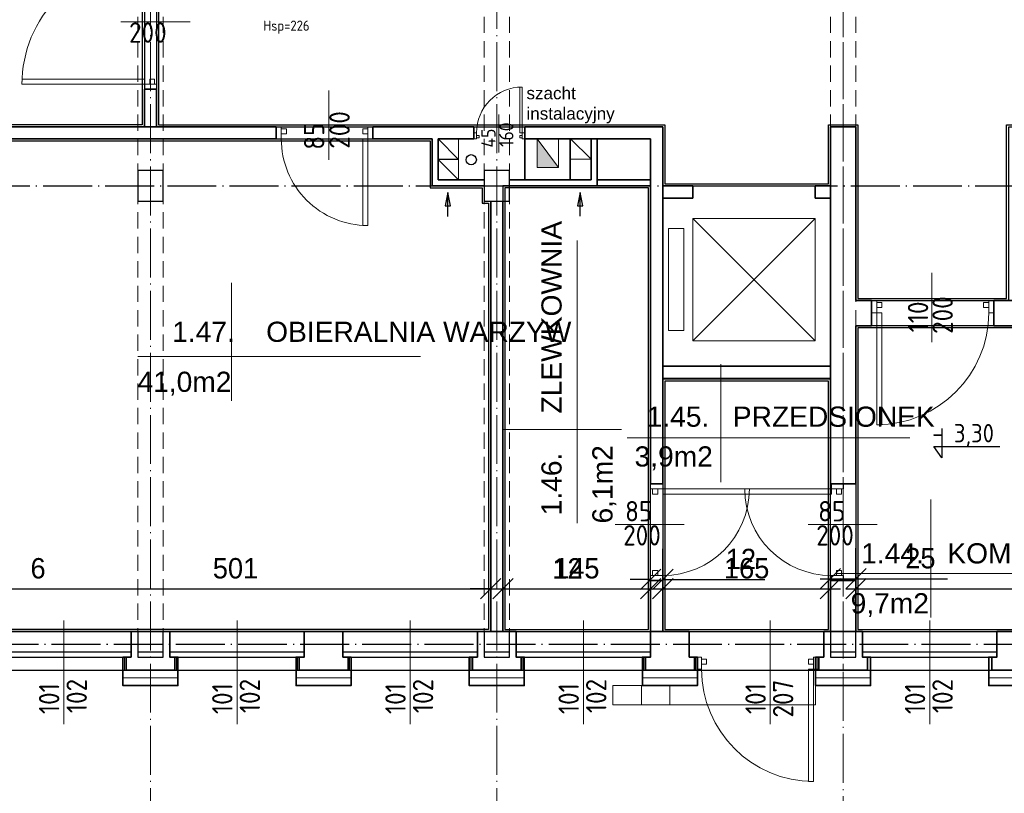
# Model space of a CAD drawing. Header units: millimetres. Extents: x -642 to 14033, y 1994 to 13520.
# Tile 64 of 72: x 9299 to 10265, y 11101 to 11860. Entities that reach past the tile are written whole.
import ezdxf

# ---------------------------------------------------------------- set-up
doc = ezdxf.new("R2010")
doc.units = ezdxf.units.MM
doc.linetypes.add('ACAD_ISO04W100', pattern=[30.5, 24, -3, 0.5, -3])
doc.linetypes.add('KRESKOWA_X2', pattern=[12, 8, -4])
for name, color, linetype, lineweight in [('drzwi', 140, 'Continuous', 13), ('KOMINY', 43, 'Continuous', 15), ('opisy drzwi', 40, 'Continuous', 13), ('opisy pom', 3, 'Continuous', 18), ('OPISY POM. 100', 150, 'Continuous', 20), ('opisy pom.50', 3, 'Continuous', 20), ('przerywana', 7, 'KRESKOWA_X2', 9), ('sciany', 4, 'Continuous', 35), ('symetria', 7, 'ACAD_ISO04W100', 9), ('słupy', 2, 'Continuous', 30), ('wymiary', 1, 'Continuous', 13), ('ściany-OCIEPLENIE', 201, 'Continuous', 9)]:
    doc.layers.add(name, color=color, linetype=linetype, lineweight=lineweight)
doc.layers.add('kanalizacja', color=210, linetype='Continuous')
doc.layers.add('POWIERZCHNIA', color=123, linetype='Continuous', plot=False)
doc.styles.add('ISO', font='isocp.shx')
doc.styles.add('ROMANS', font='ROMANS')
doc.styles.add('SYSTEM', font='TXT')
doc.linetypes.add('BATTING', pattern='A,0.0001,-0.1,[134,ltypeshp.shx,S=0.1,R=0,X=-0.1,Y=0],-0.2,[134,ltypeshp.shx,S=0.1,R=180,X=0.1,Y=0],-0.1', length=0.4001)
doc.dimstyles.new('Jacek2', dxfattribs={"dimscale": 2, "dimtxt": 10, "dimasz": 10, "dimexe": 15, "dimexo": 15, "dimgap": 5, "dimtad": 1, "dimdec": 0, "dimzin": 0, "dimdsep": 46, "dimtxsty": 'Standard', "dimblk": 'OBLIQUE', "dimcen": 0, "dimdle": 5, "dimadec": 1, "dimazin": 0, "dimtfac": 1, "dimtdec": 0, "dimtofl": 0, "dimtmove": 0, "dimatfit": 3, "dimfxl": 1, "dimtolj": 1, "dimtzin": 0, "dimarcsym": 0})

# ---------------------------------------------------------------- blocks, each defined once
blk = doc.blocks.new('_OBLIQUE')
at = {"color": 0, "linetype": 'ByBlock'}
blk.add_line((-0.5, -0.5), (0.5, 0.5), dxfattribs=at)
blk = doc.blocks.new('*D207')
at = {"layer": 'Defpoints', "color": 0, "transparency": 16777216}
for p in [(9260.13, 11301.97), (9254.13, 11259.95), (9260.13, 11259.94)]:
    blk.add_point(p, dxfattribs=at)
at = {"layer": 'wymiary', "color": 0, "lineweight": -2, "transparency": 16777216}
for p, q in [((9254.13, 11289.95), (9254.13, 11331.97)), ((9260.13, 11289.94), (9260.13, 11331.97)), ((9254.13, 11301.97), (9234.13, 11301.97)), ((9260.13, 11301.97), (9333.46, 11301.97))]:
    blk.add_line(p, q, dxfattribs=at)
at = {"layer": 'wymiary', "color": 0, "lineweight": -2, "transparency": 16777216, "xscale": 20, "yscale": 20, "zscale": 20}
blk.add_blockref('_OBLIQUE', (9254.13, 11301.97), dxfattribs=at)
at = {"layer": 'wymiary', "color": 0, "lineweight": -2, "transparency": 16777216, "xscale": 20, "yscale": 20, "zscale": 20, "rotation": 180}
blk.add_blockref('_OBLIQUE', (9260.13, 11301.97), dxfattribs=at)
at = {"layer": 'wymiary', "color": 0, "transparency": 16777216, "insert": (9316.79, 11321.97), "char_height": 20, "attachment_point": 5}
blk.add_mtext('\\A1;6', dxfattribs=at)
blk = doc.blocks.new('*D208')
at = {"layer": 'Defpoints', "color": 0, "transparency": 16777216}
for p in [(9761.13, 11301.97), (9260.13, 11259.94), (9761.13, 11259.94)]:
    blk.add_point(p, dxfattribs=at)
at = {"layer": 'wymiary', "color": 0, "lineweight": -2, "transparency": 16777216}
for p, q in [((9260.13, 11289.94), (9260.13, 11331.97)), ((9761.13, 11289.94), (9761.13, 11331.97)), ((9250.13, 11301.97), (9771.13, 11301.97))]:
    blk.add_line(p, q, dxfattribs=at)
at = {"layer": 'wymiary', "color": 0, "lineweight": -2, "transparency": 16777216, "xscale": 20, "yscale": 20, "zscale": 20, "rotation": 180}
blk.add_blockref('_OBLIQUE', (9260.13, 11301.97), dxfattribs=at)
at = {"layer": 'wymiary', "color": 0, "lineweight": -2, "transparency": 16777216, "xscale": 20, "yscale": 20, "zscale": 20}
blk.add_blockref('_OBLIQUE', (9761.13, 11301.97), dxfattribs=at)
at = {"layer": 'wymiary', "color": 0, "transparency": 16777216, "insert": (9510.63, 11321.97), "char_height": 20, "attachment_point": 5}
blk.add_mtext('\\A1;501', dxfattribs=at)
blk = doc.blocks.new('*D209')
at = {"layer": 'Defpoints', "color": 0, "transparency": 16777216}
for p in [(9773.13, 11301.97), (9761.13, 11259.94), (9773.13, 11259.94)]:
    blk.add_point(p, dxfattribs=at)
at = {"layer": 'wymiary', "color": 0, "lineweight": -2, "transparency": 16777216}
for p, q in [((9761.13, 11289.94), (9761.13, 11331.97)), ((9773.13, 11289.94), (9773.13, 11331.97)), ((9761.13, 11301.97), (9741.13, 11301.97)), ((9773.13, 11301.97), (9859.79, 11301.97))]:
    blk.add_line(p, q, dxfattribs=at)
at = {"layer": 'wymiary', "color": 0, "lineweight": -2, "transparency": 16777216, "xscale": 20, "yscale": 20, "zscale": 20}
blk.add_blockref('_OBLIQUE', (9761.13, 11301.97), dxfattribs=at)
at = {"layer": 'wymiary', "color": 0, "lineweight": -2, "transparency": 16777216, "xscale": 20, "yscale": 20, "zscale": 20, "rotation": 180}
blk.add_blockref('_OBLIQUE', (9773.13, 11301.97), dxfattribs=at)
at = {"layer": 'wymiary', "color": 0, "transparency": 16777216, "insert": (9836.46, 11321.97), "char_height": 20, "attachment_point": 5}
blk.add_mtext('\\A1;12', dxfattribs=at)
blk = doc.blocks.new('*D210')
at = {"layer": 'Defpoints', "color": 0, "transparency": 16777216}
for p in [(9918.13, 11301.97), (9773.13, 11259.94), (9918.13, 11259.94)]:
    blk.add_point(p, dxfattribs=at)
at = {"layer": 'wymiary', "color": 0, "lineweight": -2, "transparency": 16777216}
for p, q in [((9773.13, 11289.94), (9773.13, 11331.97)), ((9918.13, 11289.94), (9918.13, 11331.97)), ((9763.13, 11301.97), (9928.13, 11301.97))]:
    blk.add_line(p, q, dxfattribs=at)
at = {"layer": 'wymiary', "color": 0, "lineweight": -2, "transparency": 16777216, "xscale": 20, "yscale": 20, "zscale": 20, "rotation": 180}
blk.add_blockref('_OBLIQUE', (9773.13, 11301.97), dxfattribs=at)
at = {"layer": 'wymiary', "color": 0, "lineweight": -2, "transparency": 16777216, "xscale": 20, "yscale": 20, "zscale": 20}
blk.add_blockref('_OBLIQUE', (9918.13, 11301.97), dxfattribs=at)
at = {"layer": 'wymiary', "color": 0, "transparency": 16777216, "insert": (9845.63, 11321.97), "char_height": 20, "attachment_point": 5}
blk.add_mtext('\\A1;145', dxfattribs=at)
blk = doc.blocks.new('*D211')
at = {"layer": 'Defpoints', "color": 0, "transparency": 16777216}
for p in [(9930.13, 11311.21), (9918.13, 11259.94), (9930.13, 11259.94)]:
    blk.add_point(p, dxfattribs=at)
at = {"layer": 'wymiary', "color": 0, "lineweight": -2, "transparency": 16777216}
for p, q in [((9918.13, 11289.94), (9918.13, 11341.21)), ((9930.13, 11289.94), (9930.13, 11341.21)), ((9918.13, 11311.21), (9898.13, 11311.21)), ((9930.13, 11311.21), (10030.13, 11311.21))]:
    blk.add_line(p, q, dxfattribs=at)
at = {"layer": 'wymiary', "color": 0, "lineweight": -2, "transparency": 16777216, "xscale": 20, "yscale": 20, "zscale": 20}
blk.add_blockref('_OBLIQUE', (9918.13, 11311.21), dxfattribs=at)
at = {"layer": 'wymiary', "color": 0, "lineweight": -2, "transparency": 16777216, "xscale": 20, "yscale": 20, "zscale": 20, "rotation": 180}
blk.add_blockref('_OBLIQUE', (9930.13, 11311.21), dxfattribs=at)
at = {"layer": 'wymiary', "color": 0, "transparency": 16777216, "insert": (10006.79, 11331.21), "char_height": 20, "attachment_point": 5}
blk.add_mtext('\\A1;12', dxfattribs=at)
blk = doc.blocks.new('*D212')
at = {"layer": 'Defpoints', "color": 0, "transparency": 16777216}
for p in [(10094.63, 11301.97), (9930.13, 11259.94), (10094.63, 11259.94)]:
    blk.add_point(p, dxfattribs=at)
at = {"layer": 'wymiary', "color": 0, "lineweight": -2, "transparency": 16777216}
for p, q in [((9930.13, 11289.94), (9930.13, 11331.97)), ((10094.63, 11289.94), (10094.63, 11331.97)), ((9920.13, 11301.97), (10104.63, 11301.97))]:
    blk.add_line(p, q, dxfattribs=at)
at = {"layer": 'wymiary', "color": 0, "lineweight": -2, "transparency": 16777216, "xscale": 20, "yscale": 20, "zscale": 20, "rotation": 180}
blk.add_blockref('_OBLIQUE', (9930.13, 11301.97), dxfattribs=at)
at = {"layer": 'wymiary', "color": 0, "lineweight": -2, "transparency": 16777216, "xscale": 20, "yscale": 20, "zscale": 20}
blk.add_blockref('_OBLIQUE', (10094.63, 11301.97), dxfattribs=at)
at = {"layer": 'wymiary', "color": 0, "transparency": 16777216, "insert": (10012.38, 11321.97), "char_height": 20, "attachment_point": 5}
blk.add_mtext('\\A1;165', dxfattribs=at)
blk = doc.blocks.new('*D213')
at = {"layer": 'Defpoints', "color": 0, "transparency": 16777216}
for p in [(10119.63, 11311.86), (10094.63, 11259.94), (10119.63, 11259.94)]:
    blk.add_point(p, dxfattribs=at)
at = {"layer": 'wymiary', "color": 0, "lineweight": -2, "transparency": 16777216}
for p, q in [((10094.63, 11289.94), (10094.63, 11341.86)), ((10119.63, 11289.94), (10119.63, 11341.86)), ((10084.63, 11311.86), (10119.63, 11311.86)), ((10119.63, 11311.86), (10209.63, 11311.86))]:
    blk.add_line(p, q, dxfattribs=at)
at = {"layer": 'wymiary', "color": 0, "lineweight": -2, "transparency": 16777216, "xscale": 20, "yscale": 20, "zscale": 20, "rotation": 180}
blk.add_blockref('_OBLIQUE', (10094.63, 11311.86), dxfattribs=at)
at = {"layer": 'wymiary', "color": 0, "lineweight": -2, "transparency": 16777216, "xscale": 20, "yscale": 20, "zscale": 20}
blk.add_blockref('_OBLIQUE', (10119.63, 11311.86), dxfattribs=at)
at = {"layer": 'wymiary', "color": 0, "transparency": 16777216, "insert": (10182.96, 11331.86), "char_height": 20, "attachment_point": 5}
blk.add_mtext('\\A1;25', dxfattribs=at)
blk = doc.blocks.new('*D214')
at = {"layer": 'Defpoints', "color": 0, "transparency": 16777216}
for p in [(10774.63, 11301.97), (10119.63, 11259.94), (10774.63, 11259.94)]:
    blk.add_point(p, dxfattribs=at)
at = {"layer": 'wymiary', "color": 0, "lineweight": -2, "transparency": 16777216}
for p, q in [((10119.63, 11289.94), (10119.63, 11331.97)), ((10774.63, 11289.94), (10774.63, 11331.97)), ((10109.63, 11301.97), (10784.63, 11301.97))]:
    blk.add_line(p, q, dxfattribs=at)
at = {"layer": 'wymiary', "color": 0, "lineweight": -2, "transparency": 16777216, "xscale": 20, "yscale": 20, "zscale": 20, "rotation": 180}
blk.add_blockref('_OBLIQUE', (10119.63, 11301.97), dxfattribs=at)
at = {"layer": 'wymiary', "color": 0, "lineweight": -2, "transparency": 16777216, "xscale": 20, "yscale": 20, "zscale": 20}
blk.add_blockref('_OBLIQUE', (10774.63, 11301.97), dxfattribs=at)
at = {"layer": 'wymiary', "color": 0, "transparency": 16777216, "insert": (10447.13, 11321.97), "char_height": 20, "attachment_point": 5}
blk.add_mtext('\\A1;655', dxfattribs=at)

msp = doc.modelspace()

# ---------------------------------------------------------------- hatches: boundary and pattern name
at = {"layer": 'KOMINY', "lineweight": 18}
msp.add_hatch(color=256, dxfattribs=at).paths.add_polyline_path([(9806.63, 11715.44), (9827.63, 11715.44), (9806.63, 11743.44)])

# ---------------------------------------------------------------- linework, layer by layer
at = {"linetype": 'ACAD_ISO04W100', "ltscale": 2}
for p, q in [((476.75, 11697.44), (13301.13, 11697.44)), ((8720.13, 11247.44), (13301.13, 11247.44))]:
    msp.add_line(p, q, dxfattribs=at)
for p, q in [((8720.13, 11259.94), (12126.13, 11259.94)), ((9276.13, 11240.01), (9408.13, 11240.01)), ((9414.63, 11240.01), (9439.63, 11240.01)), ((9446.13, 11240.01), (9578.13, 11240.01)), ((9616.13, 11240.01), (9748.13, 11240.01)), ((9754.63, 11240.01), (9779.63, 11240.01)), ((9786.13, 11240.01), (9918.13, 11240.01)), ((10094.63, 11240.01), (10119.63, 11240.01)), ((10126.13, 11240.01), (10258.13, 11240.01)), ((8720.13, 11221.94), (12168.13, 11221.94))]:
    msp.add_line(p, q)
at = {"ltscale": 2}
for p, q in [((9276.13, 11234.94), (9408.13, 11234.94)), ((9414.63, 11234.94), (9439.63, 11234.94)), ((9446.13, 11234.94), (9578.13, 11234.94)), ((9616.13, 11234.94), (9748.13, 11234.94)), ((9754.63, 11234.94), (9779.63, 11234.94)), ((9786.13, 11234.94), (9918.13, 11234.94)), ((10094.63, 11234.94), (10119.63, 11234.94)), ((10126.13, 11234.94), (10258.13, 11234.94))]:
    msp.add_line(p, q, dxfattribs=at)
msp.add_lwpolyline([(10204.12, 11459.38), (10204.12, 11430.54), (10196.3, 11441.61), (10261.07, 11441.61)], dxfattribs=at)
at = {"layer": 'drzwi'}
for points in [[(9421.61, 11792.37, 0), (9421.61, 11801.97, 0), (9301.1, 11801.99, 0), (9301.01, 11797.17, 0), (9421.61, 11797.17, 0)], [(9431.21, 11797.17, 0), (9431.21, 11801.97, 0), (9426.41, 11801.97, 0), (9426.41, 11797.17, 0), (9431.21, 11797.17, 0)], [(9433.13, 11797.17, 0), (9433.13, 11792.37, 0), (9421.61, 11792.37, 0), (9421.61, 11797.17, 0), (9433.13, 11797.17, 0)], [(9792.13, 11749.43, 0), (9789.63, 11749.43, 0), (9789.63, 11794.39, 0), (9792.13, 11794.39, 0), (9792.13, 11749.43, 0)], [(9555.56, 11755.44, 0), (9550.56, 11755.44, 0), (9550.56, 11743.44, 0), (9555.56, 11743.44, 0), (9555.56, 11755.44, 0)], [(9640.56, 11755.44, 0), (9645.56, 11755.44, 0), (9645.56, 11743.44, 0), (9640.56, 11743.44, 0), (9640.56, 11755.44, 0)], [(9555.56, 11753.44, 0), (9560.56, 11753.44, 0), (9560.56, 11748.44, 0), (9555.56, 11748.44, 0), (9555.56, 11753.44, 0)], [(9640.56, 11753.44, 0), (9635.56, 11753.44, 0), (9635.56, 11748.44, 0), (9640.56, 11748.44, 0), (9640.56, 11753.44, 0)], [(9747.17, 11743.44, 0), (9744.68, 11743.44, 0), (9744.68, 11749.43, 0), (9747.17, 11749.43, 0), (9747.17, 11743.44, 0)], [(9747.17, 11744.44, 0), (9749.67, 11744.44, 0), (9749.67, 11746.94, 0), (9747.17, 11746.94, 0), (9747.17, 11744.44, 0)], [(9792.13, 11744.44, 0), (9789.63, 11744.44, 0), (9789.63, 11746.94, 0), (9792.13, 11746.94, 0), (9792.13, 11744.44, 0)], [(9792.13, 11743.44, 0), (9794.63, 11743.44, 0), (9794.63, 11749.43, 0), (9792.13, 11749.43, 0), (9792.13, 11743.44, 0)], [(9640.56, 11743.44, 0), (9635.56, 11743.44, 0), (9635.56, 11658.59, 0), (9640.56, 11658.44, 0), (9640.56, 11743.44, 0)], [(10140.06, 11584.94, 0), (10135.06, 11584.94, 0), (10135.06, 11572.94, 0), (10140.06, 11572.94, 0), (10140.06, 11584.94, 0)], [(10140.06, 11582.94, 0), (10145.06, 11582.94, 0), (10145.06, 11577.94, 0), (10140.06, 11577.94, 0), (10140.06, 11582.94, 0)], [(10250.06, 11582.94, 0), (10245.06, 11582.94, 0), (10245.06, 11577.94, 0), (10250.06, 11577.94, 0), (10250.06, 11582.94, 0)], [(10255.06, 11584.94, 0), (10250.06, 11584.94, 0), (10250.06, 11572.94, 0), (10255.06, 11572.94, 0), (10255.06, 11584.94, 0)], [(10140.06, 11572.94, 0), (10145.06, 11572.94, 0), (10145.06, 11462.94, 0), (10140.06, 11462.94, 0), (10140.06, 11572.94, 0)], [(9918.13, 11399.94, 0), (9918.13, 11404.94, 0), (9930.13, 11404.94, 0), (9930.13, 11399.94, 0), (9918.13, 11399.94, 0)], [(9920.13, 11399.94, 0), (9920.13, 11394.94, 0), (9925.13, 11394.94, 0), (9925.13, 11399.94, 0), (9920.13, 11399.94, 0)], [(10015.13, 11399.94, 0), (9930.13, 11399.94, 0)], [(9930.13, 11399.94, 0), (9930.13, 11394.94, 0), (10014.98, 11394.94, 0)], [(10010.63, 11399.94, 0), (10095.63, 11399.94, 0)], [(10095.63, 11399.94, 0), (10095.63, 11394.94, 0), (10010.77, 11394.94, 0)], [(10107.63, 11399.94, 0), (10107.63, 11404.94, 0), (10095.63, 11404.94, 0), (10095.63, 11399.94, 0), (10107.63, 11399.94, 0)], [(10105.63, 11399.94, 0), (10105.63, 11394.94, 0), (10100.63, 11394.94, 0), (10100.63, 11399.94, 0), (10105.63, 11399.94, 0)], [(9920.13, 11314.94, 0), (9920.13, 11319.94, 0), (9925.13, 11319.94, 0), (9925.13, 11314.94, 0), (9920.13, 11314.94, 0)], [(10105.63, 11314.94, 0), (10105.63, 11319.94, 0), (10100.63, 11319.94, 0), (10100.63, 11314.94, 0), (10105.63, 11314.94, 0)], [(9918.13, 11314.94, 0), (9918.13, 11309.94, 0), (9930.13, 11309.94, 0), (9930.13, 11314.94, 0), (9918.13, 11314.94, 0)], [(10107.63, 11314.94, 0), (10107.63, 11309.94, 0), (10095.63, 11309.94, 0), (10095.63, 11314.94, 0), (10107.63, 11314.94, 0)], [(9964.13, 11234.94, 0), (9968.13, 11234.94, 0), (9968.13, 11222.94, 0), (9964.13, 11222.94, 0), (9964.13, 11234.94, 0)], [(9968.13, 11232.94, 0), (9973.13, 11232.94, 0), (9973.13, 11227.94, 0), (9968.13, 11227.94, 0), (9968.13, 11232.94, 0)], [(10078.13, 11232.94, 0), (10073.13, 11232.94, 0), (10073.13, 11227.94, 0), (10078.13, 11227.94, 0), (10078.13, 11232.94, 0)], [(10078.13, 11234.94, 0), (10083.13, 11234.94, 0), (10083.13, 11222.94, 0), (10078.13, 11222.94, 0), (10078.13, 11234.94, 0)], [(10078.13, 11222.94, 0), (10073.13, 11222.94, 0), (10073.13, 11112.94, 0), (10078.13, 11112.94, 0), (10078.13, 11222.94, 0)]]:
    msp.add_polyline3d(points, dxfattribs=at)
for centre, radius, start, end in [((9421.61, 11797.17), 120.6, 90.00017, 180.00034), ((9792.13, 11749.43), 44.96, 90, 180), ((9640.56, 11743.44), 85, 179.99604, 269.99639), ((10140.06, 11572.94), 110, 269.99983, 359.99983), ((9930.13, 11399.94), 85, 270, 0), ((10095.63, 11399.94), 85, 180, 270), ((10078.13, 11222.94), 110, 180.00014, 270.00014)]:
    msp.add_arc(centre, radius, start, end, dxfattribs=at)
at = {"layer": 'kanalizacja'}
msp.add_circle((9742.05, 11723.06), 5, dxfattribs=at)
at = {"layer": 'KOMINY', "lineweight": 18}
for p, q in [((9709.63, 11743.42), (9729.63, 11723.42)), ((9806.63, 11715.44), (9806.63, 11743.44)), ((9806.63, 11743.44), (9827.63, 11743.44)), ((9806.63, 11743.44), (9827.63, 11715.44)), ((9827.63, 11715.44), (9827.63, 11743.44)), ((9839.63, 11743.44), (9859.63, 11723.44)), ((9709.63, 11723.42), (9729.63, 11703.42)), ((9827.63, 11715.44), (9806.63, 11715.44))]:
    msp.add_line(p, q, dxfattribs=at)
for points in [[(9729.63, 11723.44), (9709.63, 11723.44), (9709.63, 11743.44), (9729.63, 11743.44)], [(9859.63, 11723.44), (9839.63, 11723.44), (9839.63, 11743.44), (9859.63, 11743.44)], [(9729.63, 11703.42), (9709.63, 11703.42), (9709.63, 11723.42), (9729.63, 11723.42)], [(9859.63, 11703.44), (9839.63, 11703.44), (9839.63, 11723.44), (9859.63, 11723.44)]]:
    msp.add_lwpolyline(points, close=True, dxfattribs=at)
at = {"layer": 'KOMINY', "lineweight": 30}
for points in [[(9719, 11667.49), (9719, 11690.76), (9716.46, 11677.65), (9721.57, 11677.65), (9719, 11690.76)], [(9849, 11667.51), (9849, 11690.78), (9846.46, 11677.66), (9851.57, 11677.66), (9849, 11690.78)]]:
    msp.add_lwpolyline(points, dxfattribs=at)
at = {"layer": 'opisy drzwi'}
for p, q in [((9398.14, 11858.39), (9466.01, 11858.39)), ((9602.23, 11723), (9602.23, 11790.87)), ((9769.08, 11767.42), (9769.08, 11730.21)), ((9959.63, 11665.44), (10079.63, 11545.44)), ((9959.63, 11545.44), (10079.63, 11665.44)), ((10194.26, 11544.07), (10194.26, 11611.94)), ((9883.21, 11364.97), (9951.08, 11364.97)), ((10072.71, 11364.97), (10140.58, 11364.97)), ((9342.13, 11270.73), (9342.13, 11168.97)), ((9512.13, 11270.73), (9512.13, 11168.97)), ((9682.13, 11270.73), (9682.13, 11168.97)), ((9852.13, 11270.73), (9852.13, 11168.97)), ((10035.62, 11270.73), (10035.62, 11168.97)), ((10192.13, 11270.73), (10192.13, 11168.97))]:
    msp.add_line(p, q, dxfattribs=at)
for points in [[(10079.63, 11665.44), (9959.63, 11665.44), (9959.63, 11545.44), (10079.63, 11545.44)], [(9950.69, 11655.44), (9935.69, 11655.44), (9935.69, 11555.44), (9950.69, 11555.44)]]:
    msp.add_lwpolyline(points, close=True, dxfattribs=at)
at = {"layer": 'opisy pom'}
for p, q in [((9846.09, 11366.21), (9846.09, 11643.92)), ((9506.58, 11486.44), (9506.58, 11602.23)), ((9414.58, 11529.84), (9692.3, 11529.84)), ((9987, 11406.56), (9987, 11522.35)), ((9889.49, 11458.2), (9773.7, 11458.2)), ((9895.01, 11449.96), (10172.72, 11449.96)), ((10193.08, 11273.66), (10193.08, 11389.45)), ((10101.08, 11317.06), (10378.8, 11317.06))]:
    msp.add_line(p, q, dxfattribs=at)
at = {"layer": 'POWIERZCHNIA'}
for points in [[(8356.88, 11985.44), (9421.13, 11985.44), (9421.13, 11755.45), (8356.88, 11755.45)], [(8358.88, 11983.44), (9419.13, 11983.44), (9419.13, 11757.45), (8358.88, 11757.45)], [(9435.13, 11983.45), (9435.13, 11757.45), (9932.13, 11757.43), (9932.13, 11699.44), (10092.63, 11699.44), (10092.63, 11757.43), (10121.63, 11757.43), (10121.63, 11586.94), (10267.63, 11586.94), (10267.63, 11757.43), (11817.63, 11757.44), (11817.63, 11983.44)], [(9773.13, 11259.94), (9918.13, 11259.94), (9918.13, 11697.44), (9773.13, 11697.44)], [(9775.13, 11261.94), (9916.13, 11261.94), (9916.13, 11695.44), (9775.13, 11695.44)], [(10119.63, 11259.94), (10774.63, 11259.94), (10774.63, 11559.94), (10119.63, 11559.94)], [(10121.63, 11261.94), (10772.63, 11261.94), (10772.63, 11557.94), (10121.63, 11557.94)], [(9930.13, 11259.94), (10094.63, 11259.94), (10094.63, 11507.69), (9930.13, 11507.69)], [(9932.13, 11261.94), (10092.63, 11261.94), (10092.63, 11505.69), (9932.13, 11505.69)]]:
    msp.add_lwpolyline(points, close=True, dxfattribs=at)
for points in [[(9433.13, 11985.45), (9433.13, 11755.45), (9930.13, 11755.43), (9930.13, 11697.44), (10094.63, 11697.44), (10094.63, 11755.43), (10119.63, 11755.43), (10119.63, 11584.94), (10269.63, 11584.94), (10269.63, 11755.43), (11819.63, 11755.44), (11819.63, 11985.44), (9433.13, 11985.45), (9433.13, 11985.45), (9433.13, 11985.45)], [(9260.12, 11743.43), (9703.63, 11743.43), (9703.63, 11697.42), (9754.63, 11697.42), (9754.63, 11682.44), (9761.13, 11682.44), (9761.13, 11259.94), (8753.13, 11259.94), (8753.13, 11437.44), (8939.13, 11437.44), (8939.13, 11743.44), (9043.63, 11743.44), (9043.63, 11697.42), (9150.63, 11697.44), (9150.63, 11743.44), (9260.12, 11743.43)]]:
    msp.add_lwpolyline(points, dxfattribs=at)
msp.add_lwpolyline([(9260.12, 11741.43), (9701.63, 11741.43), (9701.63, 11695.42), (9752.63, 11695.42), (9752.63, 11680.44), (9759.13, 11680.44), (9759.13, 11261.94), (8755.13, 11261.94), (8755.13, 11435.44), (8941.13, 11435.44), (8941.13, 11741.44), (9041.63, 11741.44), (9041.63, 11695.42), (9152.63, 11695.44), (9152.63, 11741.44), (9260.12, 11741.43, 0.00001)], format="xyb", close=True, dxfattribs=at)
at = {"layer": 'przerywana', "linetype": 'KRESKOWA_X2', "ltscale": 2}
for p, q in [((9414.63, 12631.44), (9414.63, 11259.94)), ((9439.63, 12631.44), (9439.63, 11259.94)), ((9754.63, 12631.44), (9754.63, 11259.94)), ((9779.63, 12631.44), (9779.63, 11259.94)), ((10094.63, 12631.44), (10094.63, 11259.94)), ((10094.63, 12631.44), (10094.63, 11259.94)), ((10119.63, 12631.44), (10119.63, 11259.94))]:
    msp.add_line(p, q, dxfattribs=at)
at = {"layer": 'sciany'}
for p, q in [((9421.13, 11792.37), (9433.13, 11792.37)), ((9421.13, 11792.37), (9421.13, 11755.45)), ((9433.13, 11792.37), (9433.13, 11755.45)), ((9109.61, 11755.43), (9550.56, 11755.44)), ((9645.56, 11755.44), (9744.68, 11755.44)), ((9794.68, 11755.44), (9930.13, 11755.43)), ((9930.13, 11404.94), (9930.13, 11755.43)), ((10094.63, 11755.43), (10119.63, 11755.43)), ((10094.63, 11404.94), (10094.63, 11755.43)), ((10119.63, 11584.94), (10119.63, 11755.43)), ((9109.61, 11743.43), (9550.56, 11743.44)), ((9703.63, 11697.42), (9703.63, 11743.42)), ((9709.63, 11743.4), (9744.68, 11743.44)), ((9709.63, 11703.4), (9709.63, 11743.4)), ((9794.63, 11703.44), (9794.63, 11743.44)), ((9794.68, 11743.44), (9918.13, 11743.44)), ((9839.18, 11703.44), (9839.18, 11743.44)), ((9859.63, 11703.44), (9859.63, 11743.44)), ((9865.63, 11697.44), (9865.63, 11743.44)), ((9918.13, 11404.94), (9918.13, 11743.44)), ((9703.63, 11697.42), (9754.63, 11697.42)), ((9709.63, 11703.42), (9754.63, 11703.42)), ((9859.63, 11703.44), (9779.63, 11703.44)), ((9918.13, 11697.44), (9779.63, 11697.44)), ((9918.13, 11703.44), (9865.63, 11703.44)), ((9930.13, 11697.44), (9959.63, 11697.44)), ((9959.63, 11685.44), (9959.63, 11697.44)), ((10079.63, 11685.44), (10079.63, 11697.44)), ((10079.63, 11697.44), (10094.63, 11697.44)), ((9761.13, 11682.44), (9761.13, 11259.94)), ((9773.13, 11682.44), (9773.13, 11259.94)), ((9930.13, 11685.44), (9959.63, 11685.44)), ((10079.63, 11685.44), (10094.63, 11685.44)), ((10119.63, 11584.94), (10135.06, 11584.94)), ((10135.06, 11584.94), (10135.06, 11559.94)), ((10255.06, 11584.94), (10255.06, 11559.94)), ((10255.06, 11584.94), (10339.63, 11584.94)), ((10119.63, 11559.94), (10135.06, 11559.94)), ((10119.63, 11404.94), (10119.63, 11559.94)), ((10255.06, 11559.94), (10774.63, 11559.94)), ((9930.13, 11520.44), (10094.63, 11520.44)), ((9930.13, 11508.44), (10094.63, 11508.44)), ((9930.13, 11404.94), (9918.13, 11404.94)), ((10094.63, 11404.94), (10119.63, 11404.94)), ((9918.13, 11259.94), (9918.13, 11309.94)), ((9930.13, 11309.94), (9918.13, 11309.94)), ((9930.13, 11259.94), (9930.13, 11309.94)), ((10094.63, 11259.94), (10094.63, 11309.94)), ((10094.63, 11309.94), (10119.63, 11309.94)), ((10119.63, 11259.94), (10119.63, 11309.94))]:
    msp.add_line(p, q, dxfattribs=at)
for points in [[(9550.56, 11755.44), (9550.56, 11743.44)], [(9645.56, 11755.44), (9645.56, 11743.44), (9703.63, 11743.42)], [(9744.68, 11755.44), (9744.68, 11743.44)], [(9794.68, 11755.44), (9794.68, 11743.44)], [(9408.13, 11259.94), (9446.13, 11259.94), (9446.13, 11234.94), (9451.13, 11234.94), (9451.13, 11221.94), (9403.13, 11221.94), (9403.13, 11234.94), (9408.13, 11234.94), (9408.13, 11259.94)], [(9578.13, 11259.94), (9616.13, 11259.94), (9616.13, 11234.94), (9621.13, 11234.94), (9621.13, 11221.94), (9573.13, 11221.94), (9573.13, 11234.94), (9578.13, 11234.94), (9578.13, 11259.94)], [(9748.13, 11259.94), (9786.13, 11259.94), (9786.13, 11234.94), (9791.13, 11234.94), (9791.13, 11221.94), (9743.13, 11221.94), (9743.13, 11234.94), (9748.13, 11234.94), (9748.13, 11259.94)], [(9918.13, 11259.94), (9956.13, 11259.94), (9956.13, 11234.94), (9961.13, 11234.94), (9961.13, 11221.94), (9913.13, 11221.94), (9913.13, 11234.94), (9918.13, 11234.94), (9918.13, 11259.94)], [(10088.13, 11259.94), (10126.13, 11259.94), (10126.13, 11234.94), (10131.13, 11234.94), (10131.13, 11221.94), (10083.13, 11221.94), (10083.13, 11234.94), (10088.13, 11234.94), (10088.13, 11259.94)], [(10258.13, 11259.94), (10806.13, 11259.94), (10806.13, 11234.94), (10811.13, 11234.94), (10811.13, 11221.94), (10253.13, 11221.94), (10253.13, 11234.94), (10258.13, 11234.94), (10258.13, 11259.94)], [(9403.13, 11234.94), (9400.13, 11234.94), (9400.13, 11206.94), (9454.13, 11206.94), (9454.13, 11234.94), (9451.13, 11234.94)], [(9573.13, 11234.94), (9570.13, 11234.94), (9570.13, 11206.94), (9624.13, 11206.94), (9624.13, 11234.94), (9621.13, 11234.94)], [(9743.13, 11234.94), (9740.13, 11234.94), (9740.13, 11206.94), (9794.13, 11206.94), (9794.13, 11234.94), (9791.13, 11234.94)], [(9913.13, 11234.94), (9910.13, 11234.94), (9910.13, 11206.94), (9964.13, 11206.94), (9964.13, 11234.94), (9961.13, 11234.94)], [(10083.13, 11234.94), (10080.13, 11234.94), (10080.13, 11206.94), (10134.13, 11206.94), (10134.13, 11234.94), (10131.13, 11234.94)], [(10253.13, 11234.94), (10250.13, 11234.94), (10250.13, 11206.94), (10814.13, 11206.94), (10814.13, 11234.94), (10811.13, 11234.94)]]:
    msp.add_lwpolyline(points, dxfattribs=at)
at = {"layer": 'symetria', "linetype": 'ACAD_ISO04W100', "ltscale": 2}
for p, q in [((10107.13, 12684.44), (10107.13, 11033.73)), ((9427.13, 12631.44), (9427.13, 11033.73)), ((9767.13, 12631.44), (9767.13, 11033.73)), ((10107.13, 12631.44), (10107.13, 11221.94))]:
    msp.add_line(p, q, dxfattribs=at)
at = {"layer": 'słupy'}
for points in [[(9414.63, 11682.44), (9439.63, 11682.44), (9439.63, 11712.44), (9414.63, 11712.44)], [(9754.63, 11682.44), (9779.63, 11682.44), (9779.63, 11712.44), (9754.63, 11712.44)], [(9414.63, 11234.94), (9439.63, 11234.94), (9439.63, 11259.94), (9414.63, 11259.94)], [(9754.63, 11234.94), (9779.63, 11234.94), (9779.63, 11259.94), (9754.63, 11259.94)], [(10094.63, 11234.94), (10119.63, 11234.94), (10119.63, 11259.94), (10094.63, 11259.94)]]:
    msp.add_lwpolyline(points, close=True, dxfattribs=at)
at = {"layer": 'wymiary'}
for p, q in [((9881.13, 11187.94), (9881.13, 11206.94)), ((9910.13, 11206.94), (9881.13, 11206.94)), ((9909.13, 11187.94), (9909.13, 11206.94)), ((9937.13, 11187.94), (9937.13, 11206.94)), ((10080.13, 11206.94), (10080.13, 11187.94)), ((9937.13, 11187.94), (9881.13, 11187.94)), ((10080.13, 11187.94), (9937.13, 11187.94))]:
    msp.add_line(p, q, dxfattribs=at)
at = {"layer": 'ściany-OCIEPLENIE', "linetype": 'BATTING', "ltscale": 3}
for p, q in [((9401.63, 11234.94), (9401.63, 11221.94)), ((9452.63, 11234.94), (9452.63, 11221.94)), ((9571.63, 11234.94), (9571.63, 11221.94)), ((9622.63, 11234.94), (9622.63, 11221.94)), ((9741.63, 11234.94), (9741.63, 11221.94)), ((9792.63, 11234.94), (9792.63, 11221.94)), ((9911.63, 11234.94), (9911.63, 11221.94)), ((9962.63, 11234.94), (9962.63, 11221.94)), ((10081.63, 11234.94), (10081.63, 11221.94))]:
    msp.add_line(p, q, dxfattribs=at)
at = {"layer": 'ściany-OCIEPLENIE', "linetype": 'BATTING', "ltscale": 14}
for p, q in [((9454.13, 11214.44), (9400.13, 11214.44)), ((9624.13, 11214.44), (9570.13, 11214.44)), ((9794.13, 11214.44), (9740.13, 11214.44)), ((9964.13, 11214.44), (9910.13, 11214.44)), ((10134.13, 11214.44), (10080.13, 11214.44)), ((10814.13, 11214.44), (10250.13, 11214.44))]:
    msp.add_line(p, q, dxfattribs=at)

# ---------------------------------------------------------------- texts
at = {"layer": 'opisy drzwi', "style": 'ISO'}
for s, p in [('200', (9406.16, 11837.83)), ('85', (9893.11, 11368.08)), ('85', (10082.61, 11368.08)), ('200', (9891.24, 11344.41)), ('200', (10080.74, 11344.41))]:
    msp.add_text(s, height=20, dxfattribs=at).set_placement(p)
for s, height, p in [('200', 20, (9622.79, 11733.81)), ('160', 14, (9783.48, 11735.61)), ('85', 20, (9597.79, 11732.9)), ('45', 14, (9765.98, 11734.97)), ('110', 20, (10190.66, 11553.62)), ('200', 20, (10214.82, 11552.1)), ('101', 20, (9337.69, 11178.99)), ('102', 20, (9364.72, 11179.91)), ('101', 20, (9507.69, 11178.99)), ('102', 20, (9534.72, 11179.91)), ('101', 20, (9677.69, 11178.99)), ('102', 20, (9704.72, 11179.91)), ('101', 20, (9847.69, 11178.99)), ('102', 20, (9874.72, 11179.91)), ('101', 20, (10031.18, 11178.99)), ('101', 20, (10187.69, 11178.99)), ('102', 20, (10214.72, 11179.91)), ('207', 20, (10058.22, 11175.58))]:
    msp.add_text(s, height=height, rotation=90, dxfattribs=at).set_placement(p)
at = {"layer": 'opisy pom', "char_height": 19.8, "attachment_point": 1, "rotation": 90, "style": 'SYSTEM'}
for s, insert in [('{\\fArial|b0|i0|c238|p34;1.46.     ZLEWKOWNIA}', (9810.94, 11374.04)), ('{\\fArial|b0|i0|c238|p34;6,1m2  }', (9860.92, 11366.02))]:
    msp.add_mtext(s, dxfattribs=dict(at, insert=insert))
at = {"layer": 'opisy pom', "char_height": 19.8, "attachment_point": 1, "style": 'SYSTEM'}
for s, insert in [('{\\fArial|b0|i0|c238|p34;1.47.    OBIERALNIA WARZYW}', (9448.45, 11564.1)), ('{\\fArial|b0|i0|c238|p34;41,0m2  }', (9414.4, 11515)), ('{\\fArial|b0|i0|c238|p34;1.45.   PRZEDSIONEK}', (9914.26, 11480.78)), ('{\\fArial|b0|i0|c238|p34;3,9m2  }', (9902.36, 11441.74)), ('{\\fArial|b0|i0|c238|p34;1.44.   KOMUNIKACJA}', (10124.83, 11346.63)), ('{\\fArial|b0|i0|c238|p34;9,7m2  }', (10114.5, 11297.63))]:
    msp.add_mtext(s, dxfattribs=dict(at, insert=insert))
at = {"layer": 'OPISY POM. 100', "insert": (9796.24, 11794.38), "char_height": 12, "attachment_point": 1, "style": 'ROMANS'}
msp.add_mtext('{\\fArial|b0|i0|c238|p34;szacht\\Pinstalacyjny}', dxfattribs=at)
at = {"layer": 'opisy pom.50', "attachment_point": 1, "style": 'ROMANS'}
for s, insert, char_height in [('{\\Fisocp.shx;Hsp=226}', (9537.86, 11859.63), 10), ('{\\Fisocp.shx;- 3,30}', (10194.55, 11463.64), 18)]:
    msp.add_mtext(s, dxfattribs=dict(at, insert=insert, char_height=char_height))

# ---------------------------------------------------------------- dimensions: what is measured, and where the dimension line sits
at = {"layer": 'wymiary'}
for base, p1, p2, picture, middle in [((9930.13, 11311.21), (9918.13, 11259.94), (9930.13, 11259.94), '*D211', (10006.79, 11311.21)), ((10119.63, 11311.86), (10094.63, 11259.94), (10119.63, 11259.94), '*D213', (10182.96, 11311.86))]:
    dim = msp.add_linear_dim(base=base, p1=p1, p2=p2, dimstyle='Jacek2', dxfattribs=at)
    dim.commit()
    dim.dimension.update_dxf_attribs({"geometry": picture, "text_midpoint": middle, "dimtype": 160})
for base, p1, p2, picture, middle in [((9260.13, 11301.97), (9254.13, 11259.95), (9260.13, 11259.94), '*D207', (9316.79, 11321.97)), ((9761.13, 11301.97), (9260.13, 11259.94), (9761.13, 11259.94), '*D208', (9510.63, 11321.97)), ((9773.13, 11301.97), (9761.13, 11259.94), (9773.13, 11259.94), '*D209', (9836.46, 11321.97)), ((9918.13, 11301.97), (9773.13, 11259.94), (9918.13, 11259.94), '*D210', (9845.63, 11321.97)), ((10094.62682415, 11301.97280139), (9930.12682415, 11259.93860179), (10094.62682415, 11259.93860179), '*D212', (10012.37682415, 11321.97280139)), ((10774.63, 11301.97), (10119.63, 11259.94), (10774.63, 11259.94), '*D214', (10447.13, 11321.97))]:
    dim = msp.add_linear_dim(base=base, p1=p1, p2=p2, dimstyle='Jacek2', dxfattribs=at)
    dim.commit()
    dim.dimension.update_dxf_attribs({"geometry": picture, "text_midpoint": middle})

doc.saveas('drawing.dxf')
